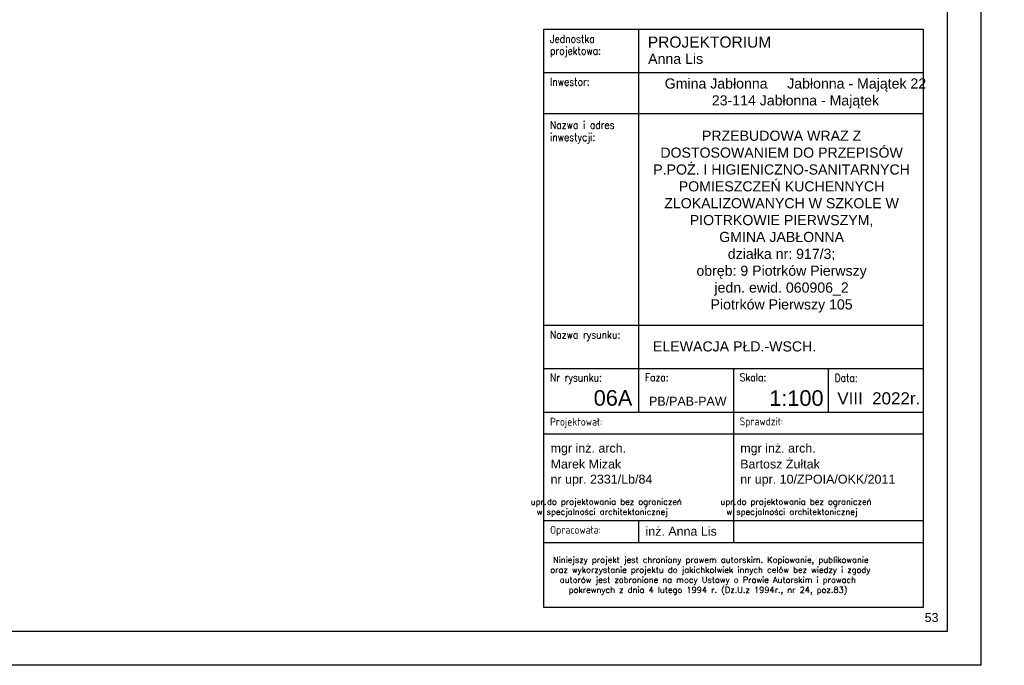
# Model space of a CAD drawing. Header units: millimetres. Extents: x 31969 to 285678, y -69766 to -1123.
# Tile 86 of 102: x 154323 to 156369, y -14115 to -12775. Entities that reach past the tile are written whole.
import ezdxf

# ---------------------------------------------------------------- set-up
doc = ezdxf.new("R2010")
doc.units = ezdxf.units.MM
doc.layers.add('a-opis 1', color=3, linetype='Continuous')
doc.layers.add('a-opis 2', color=1, linetype='Continuous')
doc.styles.add('IREK', font='simplex.shx', dxfattribs={"width": 0.8})
doc.styles.add('MAREK', font='simplex.shx')
doc.styles.add('TABELA2', font='arial.ttf', dxfattribs={"height": 10})

msp = doc.modelspace()

# ---------------------------------------------------------------- linework, layer by layer
at = {"layer": 'a-opis 1', "ltscale": 0.5}
for p, q in [((155609.15, -12794.75), (155609.15, -13589.51)), ((155412.1, -12884.39), (156200.27, -12884.39)), ((155412.1, -12969.5), (156200.27, -12969.5)), ((156003.23, -12969.5), (156200.27, -12969.5)), ((155412.1, -13408.93), (156200.27, -13408.93)), ((155412.1, -13499.22), (156200.27, -13499.22)), ((155806.19, -13499.22), (155806.19, -13589.51)), ((155806.19, -13499.22), (155806.19, -13859.74)), ((156003.23, -13499.22), (156003.23, -13589.51)), ((155412.1, -13589.51), (156200.27, -13589.51)), ((155412.1, -13589.51), (156200.27, -13589.51)), ((155412.1, -13634.66), (156200.27, -13634.66)), ((155412.1, -13634.66), (156200.27, -13634.66)), ((155412.1, -13634.66), (156200.27, -13634.66)), ((155412.1, -13634.66), (156200.27, -13634.66)), ((155412.1, -13814.6), (156200.27, -13814.6)), ((155609.15, -13814.6), (155609.15, -13859.74)), ((155412.1, -13860.39), (156200.27, -13860.39)), ((155412.1, -13860.39), (156200.27, -13860.39))]:
    msp.add_line(p, q, dxfattribs=at)
at = {"layer": 'a-opis 2', "ltscale": 2}
for points in [[(156320.27, -14115.18), (152120.27, -14115.18), (152120.27, -11145.18), (156320.27, -11145.18)], [(152370.27, -11215.18), (156250.27, -11215.18), (156250.27, -14045.18), (152370.27, -14045.18)], [(155412.1, -12794.75), (156200.27, -12794.75), (156200.27, -13995.18), (155412.1, -13995.18)], [(155412.1, -12794.75), (156200.27, -12794.75), (156200.27, -13995.18), (155412.1, -13995.18)]]:
    msp.add_lwpolyline(points, close=True, dxfattribs=at)

# ---------------------------------------------------------------- texts
at = {"layer": 'a-opis 1', "ltscale": 0.5, "style": 'IREK', "width": 0.85}
for s, height, p in [('Jednostka ', 16.33, (155425.31, -12822.87)), ('projektowa:', 16.3296, (155425.31, -12847.42)), ('Inwestor:', 16.33, (155425.31, -12911.82)), ('Nazwa i adres', 16.3296, (155425.31, -13001.46)), ('inwestycji:', 16.3296, (155425.31, -13026.7)), ('Nazwa rysunku:', 16.3296, (155425.31, -13437)), ('Nr rysunku:', 16.3296, (155425.31, -13526)), ('Faza:', 16.33, (155622.36, -13525.6)), ('Skala:', 16.33, (155819.4, -13525.6)), ('Data:', 16.33, (156016.44, -13526.65)), ('Projektował:', 16.3296, (155425.31, -13617.59)), ('Sprawdził:', 16.33, (155819.4, -13616.94)), ('Opracowała:', 16.3296, (155425.31, -13842.02))]:
    msp.add_text(s, height=height, dxfattribs=at).set_placement(p)
at = {"layer": 'a-opis 1', "ltscale": 0.5, "style": 'TABELA2'}
for s, height, p in [('PROJEKTORIUM', 23.1094, (155628.38, -12832.81)), ('Anna Lis', 21.009, (155629.12, -12866.45)), ('ELEWACJA PŁD.-WSCH. ', 21.0086, (155639.18, -13463.62)), ('06A', 32.332, (155515.93, -13576.17)), ('PB/PAB-PAW', 18.53, (155630.91, -13576.17)), ('1:100', 32.332, (155880.62, -13576.52)), ('VIII  2022r.', 25.2103, (156022.2, -13573.54)), ('mgr inż. arch.', 18.5296, (155426.5, -13673.58)), ('mgr inż. arch.', 18.5296, (155820.58, -13673.58)), ('mgr inż. arch.', 18.5296, (155820.58, -13673.58)), ('Marek Mizak', 18.5296, (155426.33, -13706.55)), ('Bartosz Żułtak', 18.5296, (155820.41, -13706.55)), ('nr upr. 2331/Lb/84', 18.5296, (155426.33, -13737.97)), ('nr upr. 10/ZPOIA/OKK/2011', 18.5296, (155820.41, -13737.97)), ('inż. Anna Lis', 18.5296, (155623.54, -13846.16)), ('53', 18.53, (156203.59, -14025.3))]:
    msp.add_text(s, height=height, dxfattribs=at).set_placement(p)
at = {"layer": 'a-opis 1', "ltscale": 0.5}
for s, insert, char_height, width, attachment_point, style in [('{\\fArial|b0|i0|c238|p34;Gmina Jabłonna     Jabłonna - Majątek 22^I\\P23-114 Jabłonna - Majątek}', (155935.16, -12927.96, -76410), 21.0086, 666.0385, 5, 'TABELA2'), ('{\\fArial|b0|i0|c238|p34;\\PPRZEBUDOWA WRAZ Z DOSTOSOWANIEM DO PRZEPISÓW P.POŻ. I HIGIENICZNO-SANITARNYCH POMIESZCZEŃ KUCHENNYCH ZLOKALIZOWANYCH W SZKOLE W PIOTRKOWIE PIERWSZYM, \\PGMINA JABŁONNA\\Pdziałka nr: 917/3; \\Pobręb: 9 Piotrków Pierwszy \\Pjedn. ewid. 060906_2\\PPiotrków Pierwszy 105}', (155906.35, -13176.5, 76410), 21.00857, 583.3186, 5, 'TABELA2'), ('{\\W8.9058;  \\W1; }upr.{\\W0.105263; }do projektowania bez ograniczeń \\P{\\W6.7618;   }w specjalności architektonicznej', (155223.95, -13769.25), 12.5, 764.7867, 1, 'MAREK'), ('{\\W8.9058;  \\W1; }upr.{\\W0.105263; }do projektowania bez ograniczeń \\P{\\W6.7618;   }w specjalności architektonicznej', (155618.03, -13769.25), 12.5, 764.7867, 1, 'MAREK'), ('{\\W1.04846; }Niniejszy projekt jest chroniony prawem autorskim. Kopiowanie, publikowanie \\P{\\W0.31162; }oraz wykorzystanie projektu do jakichkolwiek innych celów bez wiedzy i zgody \\P{\\W2.68004; }autorów jest zabronione na mocy Ustawy o Prawie Autorskim i prawach \\P{\\W4.83793; }pokrewnych z dnia 4 lutego 1994 r. (Dz.U.z 1994r., nr 24, poz.83)', (155422.46, -13889.85), 12.5, 764.7867, 1, 'MAREK')]:
    msp.add_mtext(s, dxfattribs=dict(at, insert=insert, char_height=char_height, width=width, attachment_point=attachment_point, style=style))

doc.saveas('drawing.dxf')
